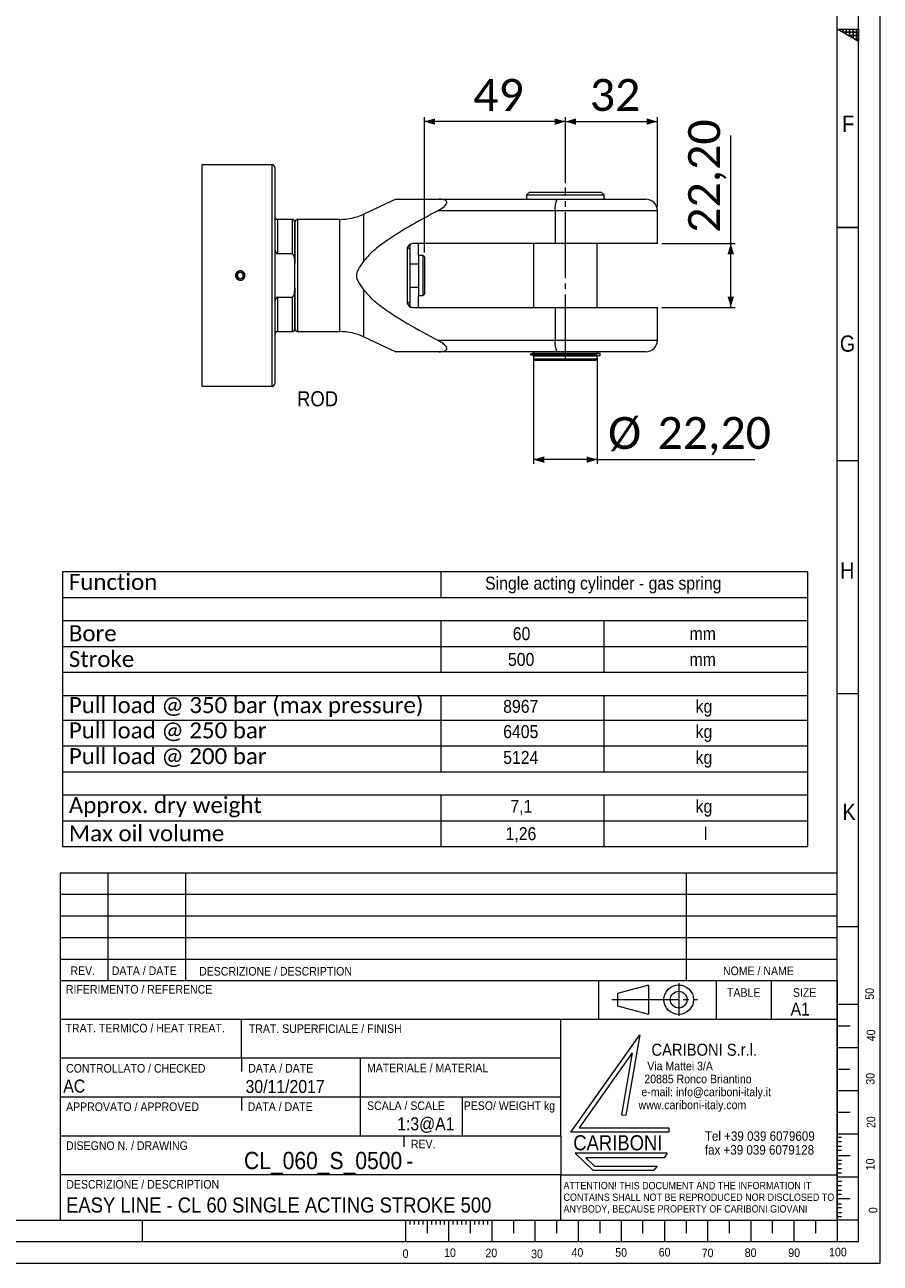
# Model space of a CAD drawing. Header units: millimetres. Extents: x 30 to 2493, y 30 to 1752.
# Tile 6 of 7: x 1898 to 2493, y 30 to 891. Entities that reach past the tile are written whole.
import ezdxf

# ---------------------------------------------------------------- set-up
doc = ezdxf.new("R2010")
doc.units = ezdxf.units.MM
doc.header["$LTSCALE"] = 3
doc.linetypes.add('SLD-Centro', pattern=[19.05, 15.24, -1.27, 1.27, -1.27])
doc.linetypes.add('SLD-Solido', pattern=[0])
doc.styles.add('SLDTEXTSTYLE0', font='GOTHIC.TTF', dxfattribs={"width": 0.913})
doc.styles.add('SLDTEXTSTYLE1', font='GOTHIC.TTF', dxfattribs={"width": 0.913})
doc.styles.add('SLDTEXTSTYLE2', font='GOTHIC.TTF', dxfattribs={"width": 0.913})
doc.styles.add('SLDTEXTSTYLE3', font='CALIBRI.TTF')
doc.styles.add('SLDTEXTSTYLE4', font='CALIBRIB.TTF')
doc.dimstyles.new('SLDDIMSTYLE4', dxfattribs={"dimtxt": 22.225, "dimasz": 7.5, "dimexe": 0, "dimexo": 0.0625, "dimgap": 5.55625, "dimtad": 1, "dimlfac": 0.5, "dimrnd": 1e-09, "dimzin": 12, "dimdsep": 46, "dimtxsty": 'SLDTEXTSTYLE4', "dimsah": 1, "dimcen": 0.09, "dimadec": 0, "dimazin": 3, "dimtfac": 1, "dimtofl": 0, "dimtmove": 0, "dimatfit": 3, "dimfxl": 0, "dimfrac": 2, "dimtolj": 1, "dimtzin": 12, "dimarcsym": 0})

# ---------------------------------------------------------------- blocks, each defined once
blk = doc.blocks.new('SW_NOTE_0')
at = {"color": 0, "linetype": 'Continuous', "lineweight": 0, "char_height": 6, "attachment_point": 1, "style": 'SLDTEXTSTYLE0'}
for s, insert in [('   Via Mattei 3/A', (0, 7.66)), ('  20885 Ronco Briantino', (0, -1.34)), (' e-mail: info@cariboni-italy.it', (0, -10.34)), ('www.cariboni-italy.com', (0, -19.34))]:
    blk.add_mtext(s, dxfattribs=dict(at, insert=insert))
blk = doc.blocks.new('SW_NOTE_1')
at = {"color": 0, "linetype": 'Continuous', "lineweight": 0, "char_height": 6.6, "attachment_point": 1, "style": 'SLDTEXTSTYLE0'}
for s, insert in [('Tel +39 039 6079609', (0, 8.43)), ('fax +39 039 6079128', (0, -1.17))]:
    blk.add_mtext(s, dxfattribs=dict(at, insert=insert))
blk = doc.blocks.new('SW_NOTE_2')
at = {"color": 0, "linetype": 'Continuous', "lineweight": 0, "char_height": 5.1, "attachment_point": 1, "style": 'SLDTEXTSTYLE0'}
for s, insert in [('ATTENTION! THIS DOCUMENT AND THE INFORMATION IT', (0, 6.51)), ('CONTAINS SHALL NOT BE REPRODUCED NOR DISCLOSED TO', (0, -1.59)), ('ANYBODY, BECAUSE PROPERTY OF CARIBONI GIOVANI', (0, -9.69))]:
    blk.add_mtext(s, dxfattribs=dict(at, insert=insert))
blk = doc.blocks.new('SW_TABLEANNOTATION_0')
at = {"color": 0, "linetype": 'SLD-Solido', "lineweight": 0}
for p, q in [((0, 0), (0, -191.02)), ((518.11, 0), (0, 0)), ((263.09, 0), (263.09, -17.92)), ((518.11, -191.02), (518.11, 0)), ((0, -17.92), (518.11, -17.92)), ((0, -34.04), (518.11, -34.04)), ((263.09, -34.04), (263.09, -69.88)), ((376.33, -34.04), (376.33, -69.88)), ((0, -51.96), (518.11, -51.96)), ((0, -69.88), (518.11, -69.88)), ((0, -86), (518.11, -86)), ((263.09, -86), (263.09, -139.06)), ((376.33, -86), (376.33, -139.06)), ((0, -103.22), (518.11, -103.22)), ((0, -121.14), (518.11, -121.14)), ((0, -139.06), (518.11, -139.06)), ((0, -155.18), (518.11, -155.18)), ((263.09, -155.18), (263.09, -191.02)), ((376.33, -155.18), (376.33, -191.02)), ((0, -173.1), (518.11, -173.1)), ((0, -191.02), (518.11, -191.02))]:
    blk.add_line(p, q, dxfattribs=at)
at = {"color": 0, "linetype": 'Continuous', "lineweight": 0, "attachment_point": 1}
for s, insert, char_height, style in [('Function', (4.5, -1.55), 11.113, 'SLDTEXTSTYLE3'), ('Single acting cylinder - gas spring', (293.84, -3.46), 9, 'SLDTEXTSTYLE0'), ('Bore', (4.5, -37.26), 11.113, 'SLDTEXTSTYLE3'), ('60', (313.06, -38.58), 9, 'SLDTEXTSTYLE0'), ('mm', (435.97, -38.58), 9, 'SLDTEXTSTYLE0'), ('Stroke', (4.5, -55.18), 11.113, 'SLDTEXTSTYLE3'), ('500', (309.73, -56.5), 9, 'SLDTEXTSTYLE0'), ('mm', (435.97, -56.5), 9, 'SLDTEXTSTYLE0'), ('Pull load @ 350 bar (max pressure)', (4.5, -87.2), 11.1125, 'SLDTEXTSTYLE3'), ('8967', (306.41, -89.11), 9, 'SLDTEXTSTYLE0'), ('kg', (440.17, -89.11), 9, 'SLDTEXTSTYLE0'), ('Pull load @ 250 bar', (4.5, -104.77), 11.1125, 'SLDTEXTSTYLE3'), ('6405', (306.41, -106.68), 9, 'SLDTEXTSTYLE0'), ('kg', (440.17, -106.68), 9, 'SLDTEXTSTYLE0'), ('Pull load @ 200 bar', (4.5, -122.69), 11.1125, 'SLDTEXTSTYLE3'), ('5124', (306.41, -124.6), 9, 'SLDTEXTSTYLE0'), ('kg', (440.17, -124.6), 9, 'SLDTEXTSTYLE0'), ('Approx. dry weight', (4.5, -156.73), 11.1125, 'SLDTEXTSTYLE3'), ('7,1', (311.4, -158.64), 9, 'SLDTEXTSTYLE0'), ('kg', (440.17, -158.64), 9, 'SLDTEXTSTYLE0'), ('Max oil volume', (4.5, -176.32), 11.1125, 'SLDTEXTSTYLE3'), ('1,26', (308.07, -177.64), 9, 'SLDTEXTSTYLE0'), ('l', (446.02, -177.64), 9, 'SLDTEXTSTYLE0')]:
    blk.add_mtext(s, dxfattribs=dict(at, insert=insert, char_height=char_height, style=style))
blk = doc.blocks.new('_D_12')
at = {"color": 7, "linetype": 'SLD-Solido', "lineweight": 0}
for p, q in [((2274.13, 780.94), (2274.13, 826.68)), ((2338.13, 764.68), (2338.13, 826.68)), ((2274.13, 823.68), (2338.13, 823.68))]:
    blk.add_line(p, q, dxfattribs=at)
for points in [[(2274.13, 823.68), (2281.63, 821.43), (2281.63, 825.93)], [(2338.13, 823.68), (2330.63, 825.93), (2330.63, 821.43)]]:
    blk.add_solid(points, dxfattribs=at)
at = {"color": 7, "linetype": 'SLD-Solido', "lineweight": 0, "insert": (2291.11, 853.31), "char_height": 22.225, "attachment_point": 1, "style": 'SLDTEXTSTYLE3'}
blk.add_mtext('32', dxfattribs=at)
blk = doc.blocks.new('_D_13')
at = {"color": 7, "linetype": 'SLD-Solido', "lineweight": 0}
for p, q in [((2176.13, 732.68), (2176.13, 826.68)), ((2274.13, 780.94), (2274.13, 826.68)), ((2274.13, 823.68), (2176.13, 823.68))]:
    blk.add_line(p, q, dxfattribs=at)
for points in [[(2176.13, 823.68), (2183.63, 821.43), (2183.63, 825.93)], [(2274.13, 823.68), (2266.63, 825.93), (2266.63, 821.43)]]:
    blk.add_solid(points, dxfattribs=at)
at = {"color": 7, "linetype": 'SLD-Solido', "lineweight": 0, "insert": (2210.11, 853.31), "char_height": 22.225, "attachment_point": 1, "style": 'SLDTEXTSTYLE3'}
blk.add_mtext('49', dxfattribs=at)
blk = doc.blocks.new('_D_14')
at = {"color": 7, "linetype": 'SLD-Solido', "lineweight": 0}
for p, q in [((2251.93, 659.68), (2251.93, 585.68)), ((2296.33, 659.68), (2296.33, 585.68)), ((2296.33, 588.68), (2251.93, 588.68)), ((2296.33, 588.68), (2405.94, 588.68))]:
    blk.add_line(p, q, dxfattribs=at)
for points in [[(2251.93, 588.68), (2259.43, 586.43), (2259.43, 590.93)], [(2296.33, 588.68), (2288.83, 590.93), (2288.83, 586.43)]]:
    blk.add_solid(points, dxfattribs=at)
at = {"color": 7, "linetype": 'SLD-Solido', "lineweight": 0, "char_height": 22.225, "attachment_point": 1, "style": 'SLDTEXTSTYLE3'}
for s, insert in [('%%c', (2303.83, 618.31)), ('22,20', (2338.2, 618.31))]:
    blk.add_mtext(s, dxfattribs=dict(at, insert=insert))
blk = doc.blocks.new('_D_15')
at = {"color": 7, "linetype": 'SLD-Solido', "lineweight": 0}
for p, q in [((2389.13, 738.88), (2389.13, 814.12)), ((2341.13, 738.88), (2392.13, 738.88)), ((2389.13, 694.48), (2389.13, 738.88)), ((2341.13, 694.48), (2392.13, 694.48))]:
    blk.add_line(p, q, dxfattribs=at)
for points in [[(2389.13, 738.88), (2386.88, 731.38), (2391.38, 731.38)], [(2389.13, 694.48), (2391.38, 701.98), (2386.88, 701.98)]]:
    blk.add_solid(points, dxfattribs=at)
at = {"color": 7, "linetype": 'SLD-Solido', "lineweight": 0, "insert": (2359.49, 746.38), "char_height": 22.225, "attachment_point": 1, "rotation": 90, "style": 'SLDTEXTSTYLE3'}
blk.add_mtext('22,20', dxfattribs=at)

msp = doc.modelspace()

# ---------------------------------------------------------------- hatches: boundary and pattern name
at = {"linetype": 'Continuous'}
h = msp.add_hatch(dxfattribs=at)
h.set_pattern_fill('NET', color=8, scale=0.75, style=0)
h.paths.add_polyline_path([(2463, 888), (2478, 888), (2478, 879.34)], flags=0)

# ---------------------------------------------------------------- linework, layer by layer
at = {"color": 7, "linetype": 'SLD-Solido', "lineweight": 0}
for p, q in [((2493, 30), (2493, 1752)), ((2478, 45), (2478, 1737)), ((2478, 879.34), (2463, 888)), ((2463, 888), (2478, 888)), ((2478, 888), (2478, 879.34)), ((2021.332, 793.679), (2021.332, 639.679)), ((2478, 750), (2463, 750)), ((2463, 750), (2478, 750)), ((2463, 588), (2478, 588)), ((2463, 426), (2478, 426)), ((1923, 301.521), (1923, 60.021)), ((1923, 301.521), (2463, 301.521)), ((1956, 301.521), (1956, 226.497)), ((2010, 301.521), (2010, 226.497)), ((2358, 301.521), (2358, 226.497)), ((1923.01, 286.497), (2463.01, 286.497)), ((1923.01, 271.497), (2463.01, 271.497)), ((2463, 264), (2478, 264)), ((1923.01, 256.497), (2463.01, 256.497)), ((1923.01, 241.497), (2463.01, 241.497)), ((2297.255, 226.497), (2297.255, 199.521)), ((2379, 226.497), (2379, 199.521)), ((2417.209, 226.497), (2417.209, 199.521)), ((2462.983, 226.482), (2462.983, 59.982)), ((2331.935, 223.41), (2310.476, 217.633)), ((2310.476, 217.633), (2310.476, 208.863)), ((2331.935, 223.41), (2331.935, 203.085)), ((2310.476, 208.863), (2331.935, 203.085)), ((2463, 210), (2478, 210)), ((2463, 199.521), (1923, 199.521)), ((2049, 172.521), (2049, 199.521)), ((2271, 118.521), (2271, 199.521)), ((2463, 195), (2472, 195)), ((2277.837, 121.13), (2325.8, 188.775)), ((2325.8, 188.775), (2316.136, 133.052)), ((2271, 172.521), (1923, 172.521)), ((2049, 172.521), (2049, 163.225)), ((2131.629, 118.521), (2131.629, 172.521)), ((2320.579, 176.224), (2283.642, 124.13)), ((2320.579, 176.224), (2313.105, 133.13)), ((2463, 180), (2478, 180)), ((2463, 165), (2472, 165)), ((2463, 150), (2478, 150)), ((2271, 145.521), (1923, 145.521)), ((2049, 145.521), (2049, 136.281)), ((2202.325, 145.521), (2202.325, 118.521)), ((2313.105, 133.13), (2316.136, 133.052)), ((2463, 135), (2472, 135)), ((2346.136, 121.13), (2277.837, 121.13)), ((2283.642, 124.13), (2346.105, 124.13)), ((2346.105, 124.13), (2346.136, 121.13)), ((2161.846, 118.521), (2161.846, 111.026)), ((2463, 120), (2478, 120)), ((2463, 117.532), (2466, 117.532)), ((2463, 114.65), (2466, 114.65)), ((2344.859, 106.446), (2280.837, 106.446)), ((2280.837, 106.446), (2293.288, 94.697)), ((2288.339, 103.379), (2294.498, 97.567)), ((2342.779, 103.379), (2288.339, 103.379)), ((2344.859, 106.446), (2342.779, 103.379)), ((2463, 111.381), (2466, 111.381)), ((2463, 108.511), (2466, 108.511)), ((2463, 105), (2472, 105)), ((2294.498, 97.567), (2337.837, 97.567)), ((2337.837, 97.567), (2335.745, 94.697)), ((2463, 101.725), (2466, 101.725)), ((2463, 99.182), (2466, 99.182)), ((2463, 95.913), (2466, 95.913)), ((2271, 60.021), (2271, 91.521)), ((2271, 91.521), (2463, 91.521)), ((2293.288, 94.697), (2335.745, 94.697)), ((2463, 92.865), (2466, 92.865)), ((2463, 90), (2478, 90)), ((2463, 86.998), (2466, 86.998)), ((2463, 84.116), (2466, 84.116)), ((2463, 80.847), (2466, 80.847)), ((2463, 77.977), (2466, 77.977)), ((2463, 75), (2472, 75)), ((2463, 71.192), (2466, 71.192)), ((2463, 68.649), (2466, 68.649)), ((2463, 65.38), (2466, 65.38)), ((2463, 62.51), (2466, 62.51)), ((1980, 60), (1980, 45)), ((2163, 60), (2163, 45)), ((2166, 60), (2166, 57)), ((2169, 60), (2169, 57)), ((2172, 60), (2172, 57)), ((2175, 60), (2175, 57)), ((2178, 60), (2178, 51)), ((2181, 60), (2181, 57)), ((2184, 60), (2184, 57)), ((2187, 60), (2187, 57)), ((2190, 60), (2190, 57)), ((2193, 60), (2193, 45)), ((2196, 60), (2196, 57)), ((2199, 60), (2199, 57)), ((2202, 60), (2202, 57)), ((2205, 60), (2205, 57)), ((2208, 60), (2208, 51)), ((2211, 60), (2211, 57)), ((2214, 60), (2214, 57)), ((2217, 60), (2217, 57)), ((2220, 60), (2220, 57)), ((2223, 60), (2223, 45)), ((2238, 60), (2238, 51)), ((2253, 60), (2253, 45)), ((2268, 60), (2268, 51)), ((2283, 60), (2283, 45)), ((2298, 60), (2298, 51)), ((2313, 60), (2313, 45)), ((2328, 51), (2328, 60)), ((2343, 60), (2343, 45)), ((2358, 60), (2358, 51)), ((2373, 60), (2373, 45)), ((2388, 60), (2388, 51)), ((2403, 60), (2403, 45)), ((2418, 60), (2418, 51)), ((2433, 60), (2433, 45)), ((2448, 60), (2448, 51)), ((2463, 60), (2463, 45)), ((2478, 60), (2463, 60)), ((45, 45), (2478, 45)), ((30, 30), (2493, 30))]:
    msp.add_line(p, q, dxfattribs=at)
at = {"color": 7, "linetype": 'SLD-Solido', "lineweight": 15}
for p, q in [((2463, 60), (2463, 1722)), ((2070.128, 793.679), (2021.332, 793.679)), ((2072.128, 791.679), (2072.128, 716.679)), ((2156.227, 769.715), (2134.165, 759.427)), ((2186.498, 769.679), (2268.165, 769.679)), ((2249.128, 774.679), (2247.128, 772.679)), ((2247.128, 772.679), (2247.128, 769.679)), ((2247.128, 772.679), (2274.128, 772.679)), ((2249.128, 774.679), (2274.128, 774.679)), ((2268.165, 769.679), (2330.128, 769.679)), ((2274.128, 774.679), (2299.128, 774.679)), ((2274.128, 772.679), (2301.128, 772.679)), ((2301.128, 772.679), (2299.128, 774.679)), ((2301.128, 769.679), (2301.128, 772.679)), ((2266.986, 761.679), (2185.418, 761.679)), ((2266.986, 761.679), (2266.986, 738.879)), ((2338.128, 738.879), (2338.128, 761.679)), ((2084.128, 755.679), (2074.128, 755.679)), ((2086.128, 679.679), (2086.128, 753.679)), ((2086.128, 753.679), (2086.128, 725.223)), ((2117.26, 755.679), (2088.128, 755.679)), ((2164.128, 734.879), (2164.128, 698.479)), ((2166.128, 734.679), (2164.422, 736.385)), ((2166.128, 734.679), (2166.128, 698.679)), ((2166.3, 724.679), (2166.3, 738.437)), ((2266.986, 738.879), (2168.128, 738.879)), ((2172.128, 730.679), (2172.128, 738.879)), ((2251.928, 738.879), (2251.928, 694.479)), ((2338.128, 738.879), (2266.986, 738.879)), ((2296.328, 694.479), (2296.328, 738.879)), ((2084.128, 731.679), (2074.128, 731.679)), ((2172.128, 724.679), (2166.128, 724.679)), ((2175.128, 730.679), (2172.128, 730.679)), ((2172.128, 730.679), (2172.128, 702.679)), ((2176.128, 729.679), (2175.128, 730.679)), ((2175.128, 730.679), (2175.128, 702.679)), ((2176.128, 729.679), (2176.128, 703.679)), ((2048.128, 718.989), (2046.128, 717.834)), ((2046.128, 717.834), (2046.128, 715.525)), ((2046.128, 715.525), (2048.128, 714.37)), ((2050.128, 717.834), (2048.128, 718.989)), ((2048.128, 714.37), (2050.128, 715.525)), ((2050.128, 715.525), (2050.128, 717.834)), ((2072.128, 716.679), (2072.128, 653.679)), ((2086.128, 708.135), (2086.128, 679.679)), ((2166.128, 708.679), (2172.128, 708.679)), ((2166.3, 694.922), (2166.3, 708.679)), ((2074.128, 701.679), (2084.128, 701.679)), ((2164.422, 696.974), (2166.128, 698.679)), ((2172.128, 702.679), (2175.128, 702.679)), ((2172.128, 694.479), (2172.128, 702.679)), ((2175.128, 702.679), (2176.128, 703.679)), ((2168.128, 694.479), (2266.986, 694.479)), ((2266.986, 694.479), (2266.986, 671.679)), ((2266.986, 694.479), (2338.128, 694.479)), ((2338.128, 671.679), (2338.128, 694.479)), ((2074.128, 677.679), (2084.128, 677.679)), ((2088.128, 677.679), (2117.26, 677.679)), ((2134.165, 673.932), (2156.227, 663.644)), ((2185.418, 671.679), (2266.986, 671.679)), ((2186.498, 663.679), (2156.187, 663.679)), ((2268.165, 663.679), (2186.498, 663.679)), ((2251.928, 663.679), (2251.928, 662.679)), ((2330.128, 663.679), (2268.165, 663.679)), ((2296.328, 662.679), (2296.328, 663.679)), ((2249.828, 662.279), (2249.828, 661.519)), ((2249.828, 662.279), (2250.62, 662.279)), ((2296.091, 661.519), (2249.828, 661.519)), ((2251.294, 662.679), (2251.294, 662.678)), ((2251.294, 662.679), (2298.428, 662.679)), ((2251.294, 661.121), (2251.294, 661.119)), ((2252.828, 661.121), (2251.294, 661.121)), ((2252.828, 661.119), (2251.294, 661.119)), ((2251.928, 660.779), (2251.928, 658.779)), ((2251.928, 660.779), (2274.128, 660.779)), ((2251.928, 658.779), (2252.928, 657.779)), ((2251.928, 658.779), (2274.128, 658.779)), ((2252.828, 661.519), (2252.828, 660.779)), ((2252.928, 657.779), (2274.128, 657.779)), ((2274.128, 660.779), (2296.328, 660.779)), ((2274.128, 658.779), (2296.328, 658.779)), ((2274.128, 657.779), (2295.328, 657.779)), ((2296.963, 661.121), (2294.144, 661.121)), ((2296.963, 661.119), (2294.144, 661.119)), ((2295.328, 657.779), (2296.328, 658.779)), ((2295.428, 660.779), (2295.428, 661.119)), ((2296.328, 658.779), (2296.328, 660.779)), ((2296.963, 661.119), (2296.963, 661.121)), ((2296.963, 661.119), (2298.428, 661.119)), ((2298.428, 661.119), (2298.428, 662.679)), ((2072.128, 653.679), (2072.128, 641.679)), ((2021.332, 639.679), (2070.128, 639.679)), ((1923, 226.497), (2463, 226.497)), ((1923, 118.521), (2271, 118.521)), ((2271, 118.521), (2271, 91.521)), ((2271, 91.521), (1923, 91.521)), ((60, 60), (2463, 60)), ((1923, 60.021), (2463, 60.021))]:
    msp.add_line(p, q, dxfattribs=at)
at = {"color": 8, "linetype": 'SLD-Solido', "lineweight": 15}
for p, q in [((2070.128, 793.679), (2070.128, 716.679)), ((2134.165, 726.849), (2134.165, 759.427)), ((2338.128, 761.679), (2266.986, 761.679)), ((2074.128, 755.679), (2074.128, 731.679)), ((2084.128, 755.679), (2084.128, 731.679)), ((2088.128, 677.679), (2088.128, 755.679)), ((2117.26, 716.679), (2117.26, 755.679)), ((2070.128, 716.679), (2070.128, 639.679)), ((2117.26, 677.679), (2117.26, 716.679)), ((2134.165, 673.932), (2134.165, 706.509)), ((2074.128, 701.679), (2074.128, 677.679)), ((2084.128, 701.679), (2084.128, 677.679)), ((2266.986, 671.679), (2338.128, 671.679))]:
    msp.add_line(p, q, dxfattribs=at)
at = {"color": 7, "linetype": 'SLD-Centro', "lineweight": 0}
for p, q in [((2274.128, 657.779), (2274.128, 777.938)), ((2352.913, 224.614), (2352.913, 201.882)), ((2306.541, 213.248), (2365.996, 213.248))]:
    msp.add_line(p, q, dxfattribs=at)
at = {"color": 7, "linetype": 'SLD-Solido', "lineweight": 15}
msp.add_circle((2048.128, 716.679), 2.614, dxfattribs=at)
at = {"color": 7, "linetype": 'SLD-Solido', "lineweight": 0}
for radius in [10.291, 5.811]:
    msp.add_circle((2352.913, 213.248), radius, dxfattribs=at)
at = {"color": 7, "linetype": 'SLD-Solido', "lineweight": 15}
for centre, radius, start, end in [((2070.128, 791.679), 2, 0.000517, 90.000551), ((2281.434, 763.636), 14.58, 155.51186, 187.711991), ((2330.128, 761.679), 8, 359.999662, 90.000044), ((2117.26, 795.679), 40, 269.999975, 295.000041), ((2074.128, 757.679), 2, 180.00041, 269.998843), ((2084.128, 753.679), 2, 0.00041, 90.000551), ((2088.128, 753.679), 2, 90.001157, 179.99959), ((2168.128, 734.879), 4, 89.999054, 180.000813), ((2168.128, 698.479), 4, 179.999701, 270.000433), ((2074.128, 675.679), 2, 90.001157, 179.99959), ((2084.128, 679.679), 2, 269.999449, 359.99959), ((2088.128, 679.679), 2, 180.00041, 269.998843), ((2117.26, 637.68), 40, 64.999959, 90.000025), ((2281.434, 669.723), 14.58, 172.288009, 204.48814), ((2330.128, 671.679), 8, 269.999956, 0.000338), ((2254.038, 657.267), 6.066, 116.892894, 124.293253), ((2254.038, 666.531), 6.066, 235.706747, 243.107106), ((2291.902, 651.201), 11.136, 62.970486, 67.904232), ((2070.128, 641.679), 2, 269.999449, 359.999483)]:
    msp.add_arc(centre, radius, start, end, dxfattribs=at)
for points, knots in [([(2156.244, 769.679), (2156.225, 769.679), (2155.967, 769.679), (2157.725, 769.679), (2158.593, 769.679), (2162.552, 769.679), (2167.529, 769.679), (2176.114, 769.679), (2182.5, 769.679), (2186.498, 769.679)], [0, 0, 0, 0, 0.0017551, 0.023535, 0.0810966, 0.1649456, 0.3663128, 0.6032711, 1, 1, 1, 1]), ([(2185.418, 761.679), (2186.713, 762.406), (2188.463, 763.388), (2190.377, 765.003), (2191.254, 765.992), (2191.73, 766.925), (2191.817, 767.686), (2191.502, 768.454), (2190.39, 769.258), (2188.604, 769.618), (2187.171, 769.66), (2186.498, 769.679)], [0, 0, 0, 0, 0.294361, 0.3978879, 0.4974081, 0.555241, 0.6040841, 0.6444656, 0.7144238, 0.8657684, 1, 1, 1, 1]), ([(2185.418, 761.679), (2179.431, 758.461), (2167.44, 752.014), (2152.744, 743.102), (2142.981, 735.82), (2137.612, 731.052), (2135.314, 728.25), (2134.165, 726.849)], [0, 0, 0, 0, 0.3271843, 0.6553372, 0.8258289, 0.9129519, 1, 1, 1, 1]), ([(2072.128, 736.301), (2072.146, 735.882), (2072.195, 734.766), (2072.566, 733.331), (2073.134, 732.287), (2073.561, 731.872), (2073.85, 731.705), (2074.051, 731.687), (2074.128, 731.679)], [0, 0, 0, 0, 0.2344272, 0.6244465, 0.819499, 0.8879077, 0.9568757, 1, 1, 1, 1]), ([(2086.128, 725.223), (2086.12, 725.767), (2086.098, 727.343), (2085.868, 729.325), (2085.272, 730.801), (2084.858, 731.342), (2084.559, 731.58), (2084.296, 731.672), (2084.165, 731.678), (2084.128, 731.679)], [0, 0, 0, 0, 0.2278723, 0.661233, 0.8270339, 0.8859719, 0.9453401, 0.9844411, 1, 1, 1, 1]), ([(2134.165, 726.849), (2133.164, 725.486), (2131.654, 723.429), (2129.889, 720.514), (2128.921, 718.092), (2128.872, 715.215), (2130.658, 711.189), (2132.735, 708.418), (2134.165, 706.509)], [0, 0, 0, 0, 0.2186498, 0.3299926, 0.4405498, 0.5521591, 0.6915226, 1, 1, 1, 1]), ([(2044.902, 715.983), (2044.868, 716.215), (2044.778, 716.813), (2044.958, 717.793), (2045.5, 718.779), (2046.344, 719.53), (2047.388, 719.96), (2048.516, 720.02), (2049.599, 719.704), (2050.517, 719.047), (2051.166, 718.123), (2051.472, 717.036), (2051.402, 715.909), (2050.963, 714.87), (2050.205, 714.034), (2049.212, 713.496), (2048.097, 713.316), (2046.985, 713.516), (2046.009, 714.073), (2045.244, 714.918), (2045.016, 715.628), (2044.902, 715.983)], [0, 0, 0, 0, 0.0339149, 0.0875749, 0.1412249, 0.1949055, 0.24861, 0.3022876, 0.3559263, 0.4095765, 0.4632701, 0.516971, 0.5706324, 0.6242691, 0.6779342, 0.7316367, 0.7853271, 0.8389729, 0.8926146, 0.9462949, 1, 1, 1, 1]), ([(2084.128, 701.679), (2084.168, 701.681), (2084.295, 701.687), (2084.545, 701.773), (2084.91, 702.052), (2085.479, 702.894), (2086.055, 704.979), (2086.099, 706.876), (2086.128, 708.135)], [0, 0, 0, 0, 0.0165728, 0.0532388, 0.1086504, 0.2060464, 0.4731139, 1, 1, 1, 1]), ([(2134.165, 706.509), (2135.796, 704.602), (2139.092, 700.746), (2146.116, 695.102), (2154.637, 689.165), (2168.084, 681.014), (2178.474, 675.419), (2185.418, 671.679)], [0, 0, 0, 0, 0.1205342, 0.2436495, 0.4320437, 0.6204621, 1, 1, 1, 1]), ([(2074.128, 701.679), (2074.113, 701.679), (2074.01, 701.677), (2073.784, 701.622), (2073.419, 701.384), (2072.907, 700.737), (2072.299, 699.275), (2072.195, 697.929), (2072.128, 697.058)], [0, 0, 0, 0, 0.00831612, 0.05786409, 0.12724099, 0.24851318, 0.51395284, 1, 1, 1, 1]), ([(2186.498, 663.679), (2187.655, 663.713), (2189.175, 663.758), (2190.896, 664.425), (2191.623, 665.058), (2191.834, 665.886), (2191.64, 666.654), (2191.088, 667.585), (2189.79, 668.943), (2187.81, 670.358), (2186.154, 671.273), (2185.418, 671.679)], [0, 0, 0, 0, 0.2274577, 0.2989315, 0.3651313, 0.409341, 0.4616418, 0.5183111, 0.6234987, 0.8326461, 1, 1, 1, 1])]:
    msp.add_open_spline(points, degree=3, knots=knots, dxfattribs=at)

# ---------------------------------------------------------------- block references
at = {"color": 7, "linetype": 'Continuous', "lineweight": 0}
for name, p in [('SW_TABLEANNOTATION_0', (1924.504, 510.776)), ('SW_NOTE_0', (2324.979, 162.43)), ('SW_NOTE_1', (2371.088, 113.271)), ('SW_NOTE_2', (2272.836, 80.031))]:
    msp.add_blockref(name, p, dxfattribs=at)

# ---------------------------------------------------------------- texts
for s, insert, char_height, attachment_point, style in [('F', (2466.535, 827.833), 11.286, 1, 'SLDTEXTSTYLE0'), ('G', (2464.931, 675.003), 11.286, 1, 'SLDTEXTSTYLE0'), ('H', (2465.086, 517.223), 11.286, 1, 'SLDTEXTSTYLE0'), ('K', (2466.734, 349.394), 11.286, 1, 'SLDTEXTSTYLE0'), ('REV.', (1938.682, 236.366), 6, 2, 'SLDTEXTSTYLE0'), ('DATA / DATE', (1958.835, 236.366), 6, 1, 'SLDTEXTSTYLE0'), ('DESCRIZIONE / DESCRIPTION', (2019.593, 235.98), 6, 1, 'SLDTEXTSTYLE0'), ('NOME / NAME', (2383.702, 236.269), 6, 1, 'SLDTEXTSTYLE0'), ('RIFERIMENTO / REFERENCE', (1926.974, 223.389), 6, 1, 'SLDTEXTSTYLE0'), ('TABLE', (2386.51, 221.21), 6, 1, 'SLDTEXTSTYLE0'), ('SIZE', (2432.291, 221.21), 6, 1, 'SLDTEXTSTYLE0'), ('A1', (2430.677, 211.224), 9, 1, 'SLDTEXTSTYLE1'), ('TRAT. TERMICO / HEAT TREAT.', (1926.731, 196.428), 6, 1, 'SLDTEXTSTYLE0'), ('TRAT. SUPERFICIALE / FINISH', (2054.126, 196.088), 6, 1, 'SLDTEXTSTYLE0'), ('CARIBONI S.r.l.', (2333.99, 182.623), 8.38983, 1, 'SLDTEXTSTYLE0'), ('CONTROLLATO / CHECKED', (1927.115, 168.52), 6, 1, 'SLDTEXTSTYLE0'), ('DATA / DATE', (2053.687, 168.567), 6, 1, 'SLDTEXTSTYLE0'), ('MATERIALE / MATERIAL', (2136.244, 168.807), 6, 1, 'SLDTEXTSTYLE0'), ('AC', (1925.132, 157.678), 9, 1, 'SLDTEXTSTYLE0'), ('30/11/2017', (2051.829, 157.394), 9, 1, 'SLDTEXTSTYLE0'), ('APPROVATO / APPROVED', (1927.077, 141.785), 6, 1, 'SLDTEXTSTYLE0'), ('DATA / DATE', (2053.316, 141.919), 6, 1, 'SLDTEXTSTYLE0'), ('SCALA / SCALE', (2136.277, 142.528), 6, 1, 'SLDTEXTSTYLE0'), ('PESO/ WEIGHT kg', (2203.475, 142.528), 6, 1, 'SLDTEXTSTYLE0'), ('1:3@A1', (2157.223, 131.418), 9, 1, 'SLDTEXTSTYLE0'), ('DISEGNO N. / DRAWING', (1927.057, 114.781), 6, 1, 'SLDTEXTSTYLE0'), ('REV.', (2166.758, 115.826), 6, 1, 'SLDTEXTSTYLE0'), ('CARIBONI', (2279.64, 118.992), 10.5, 1, 'SLDTEXTSTYLE2'), ('CL_060_S_0500', (2160.723, 107.397), 12, 3, 'SLDTEXTSTYLE1'), ('- ', (2163.607, 107.218), 12, 1, 'SLDTEXTSTYLE1'), ('DESCRIZIONE / DESCRIPTION', (1927.245, 87.882), 6, 1, 'SLDTEXTSTYLE0'), ('EASY LINE - CL 60 SINGLE ACTING STROKE 500', (1927.048, 75.724), 10.5, 1, 'SLDTEXTSTYLE0'), ('0', (2161.008, 39.685), 6, 1, 'SLDTEXTSTYLE0'), ('10', (2189.896, 40.3), 6, 1, 'SLDTEXTSTYLE0'), ('20', (2218.623, 40.158), 6, 1, 'SLDTEXTSTYLE0'), ('30', (2250.389, 39.509), 6, 1, 'SLDTEXTSTYLE0'), ('40', (2278.452, 40.506), 6, 1, 'SLDTEXTSTYLE0'), ('50', (2308.839, 40.506), 6, 1, 'SLDTEXTSTYLE0'), ('60', (2339.043, 40.671), 6, 1, 'SLDTEXTSTYLE0'), ('70', (2368.957, 40.178), 6, 1, 'SLDTEXTSTYLE0'), ('80', (2398.819, 40.306), 6, 1, 'SLDTEXTSTYLE0'), ('90', (2429.095, 40.306), 6, 1, 'SLDTEXTSTYLE0'), ('100', (2457.479, 40.779), 6, 1, 'SLDTEXTSTYLE0')]:
    msp.add_mtext(s, dxfattribs=dict(at, insert=insert, char_height=char_height, attachment_point=attachment_point, style=style))
at = {"color": 7, "linetype": 'SLD-Solido', "lineweight": 0, "insert": (2101.906, 636.248), "char_height": 10.5, "attachment_point": 2, "style": 'SLDTEXTSTYLE0'}
msp.add_mtext('ROD', dxfattribs=at)
at = {"color": 7, "linetype": 'Continuous', "lineweight": 0, "char_height": 6, "attachment_point": 1, "rotation": 90, "style": 'SLDTEXTSTYLE0'}
for s, insert in [('50', (2482.645, 213.2)), ('40', (2483.546, 184.358)), ('30', (2483.096, 154.163)), ('20', (2483.546, 123.969)), ('10', (2483.096, 94.676)), ('0', (2484.982, 64.822))]:
    msp.add_mtext(s, dxfattribs=dict(at, insert=insert))

# ---------------------------------------------------------------- dimensions: what is measured, and where the dimension line sits
at = {"color": 7, "linetype": 'SLD-Solido', "lineweight": 0}
for base, p2, picture, middle in [((2176.128, 823.679), (2176.128, 729.679), '_D_13', (2225.128, 823.679)), ((2338.128, 823.679), (2338.128, 761.679), '_D_12', (2306.128, 823.679))]:
    dim = msp.add_linear_dim(base=base, p1=(2274.128, 777.938), p2=p2, dimstyle='SLDDIMSTYLE4', dxfattribs=at)
    dim.commit()
    dim.dimension.update_dxf_attribs({"geometry": picture, "text_midpoint": middle, "dimtype": 160})
dim = msp.add_linear_dim(base=(2389.128, 738.879), p1=(2338.128, 694.479), p2=(2338.128, 738.879), angle=90, dimstyle='SLDDIMSTYLE4', dxfattribs=at)
dim.commit()
dim.dimension.update_dxf_attribs({"geometry": '_D_15', "text_midpoint": (2389.128, 780.252), "dimtype": 160})
dim = msp.add_linear_dim(base=(2251.928, 588.679), p1=(2296.328, 662.679), p2=(2251.928, 662.679), text='%%c<>', dimstyle='SLDDIMSTYLE4', dxfattribs=at)
dim.commit()
dim.dimension.update_dxf_attribs({"geometry": '_D_14', "text_midpoint": (2354.885, 588.679), "dimtype": 160})

doc.saveas('drawing.dxf')
